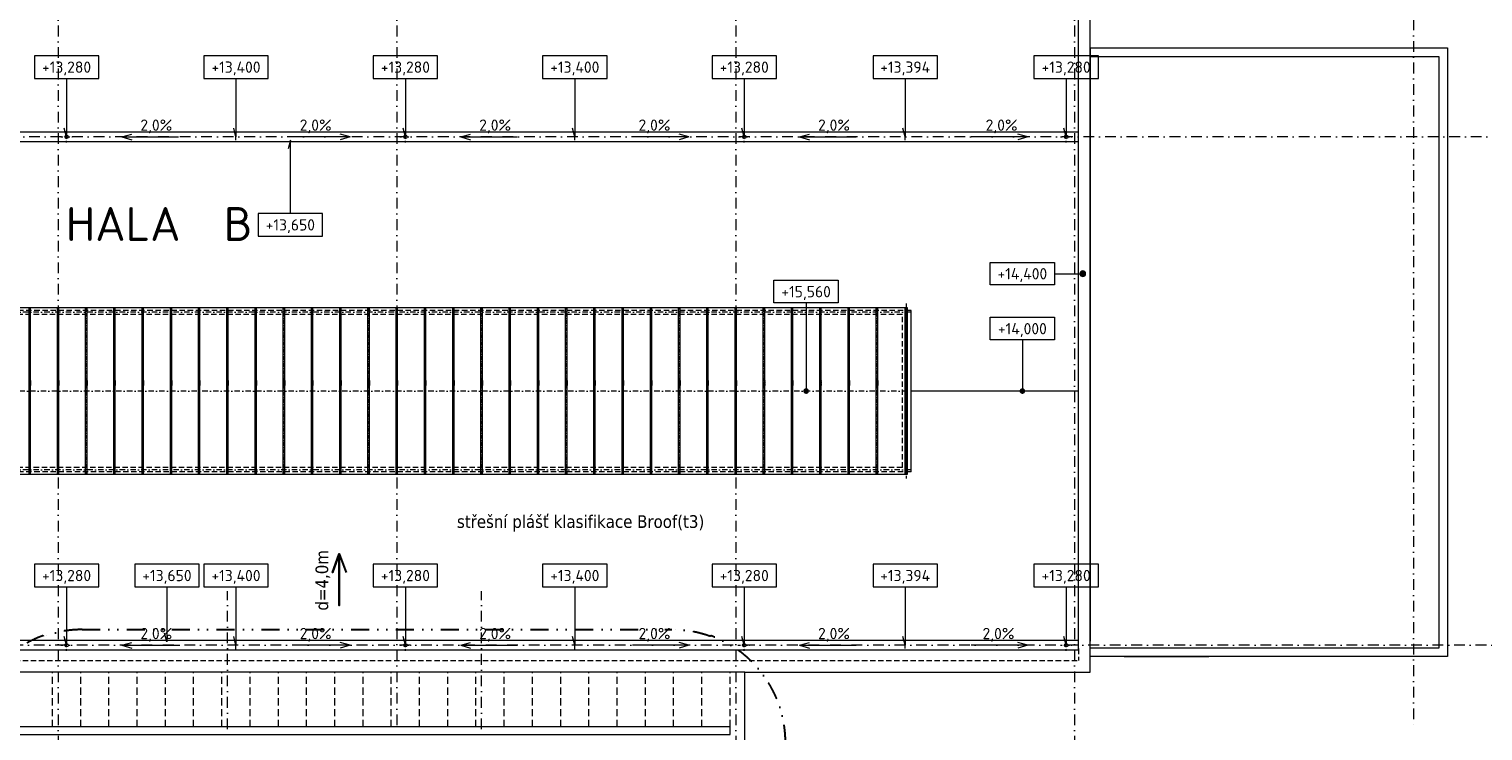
# Model space of a CAD drawing. Header units: millimetres. Extents: x -725694 to 4766210, y -2984614 to 2187451.
# Tile 256 of 256: x 113522 to 165010, y 174268 to 199115. Entities that reach past the tile are written whole.
import ezdxf
from ezdxf.enums import TextEntityAlignment as Align

# ---------------------------------------------------------------- set-up
doc = ezdxf.new("R2010")
doc.units = ezdxf.units.MM
for name, pattern in [('CENTERX2', [101.6, 63.5, -12.7, 12.7, -12.7]), ('DASHDOT', [25.4, 12.7, -6.35, 0, -6.35]), ('DIVIDE', [31.75, 12.7, -6.35, 0, -6.35, 0, -6.35]), ('ČÁRKOVANÁ', [19.05, 12.7, -6.35])]:
    doc.linetypes.add(name, pattern=pattern)
for name, color, linetype, lineweight in [('A99_N_kce-pohl', 7, 'Continuous', 9), ('A99_N_koty-vysk', 7, 'Continuous', 9), ('A99_N_txt-popis-200', 7, 'Continuous', 5), ('A99_S_kce-pohl', 7, 'Continuous', 5), ('A99_S_kce-rez-sil', 7, 'Continuous', 15), ('A99_S_kce-rez-ten', 7, 'Continuous', 9), ('A99_S_osy', 7, 'CENTERX2', 5), ('PBS - odstupy', 1, 'DIVIDE', 30)]:
    doc.layers.add(name, color=color, linetype=linetype, lineweight=lineweight)
doc.styles.add('A99_kota', font='isocpeur.ttf', dxfattribs={"height": 2})
doc.styles.add('ad_popis 100', font='isocpeur.ttf', dxfattribs={"height": 200})
doc.styles.add('PBS', font='tahoma.ttf')

# ---------------------------------------------------------------- blocks, each defined once
blk = doc.blocks.new('*U140')
at = {"color": 0, "linetype": 'ByBlock'}
blk.add_line((0, -2), (-5, -2), dxfattribs=at)
blk.add_lwpolyline([(0, -4), (11.4, -4), (11.4, 0), (0, 0)], close=True, dxfattribs=at)
at = {"color": 0, "linetype": 'ByBlock', "ltscale": 200, "const_width": 0.5}
blk.add_lwpolyline([(-5.25, -2, -1), (-4.75, -2, -1)], format="xyb", close=True, dxfattribs=at)
at = {"color": 0, "linetype": 'ByBlock'}
blk.add_circle((-5, -2), 0.5, dxfattribs=at)
at = {"color": 0, "linetype": 'ByBlock', "style": 'A99_kota'}
for tag, p in [('VYSKA', (5.7, -2.24)), ('VYSKA_POPIS1', (5.7, -6.04)), ('VYSKA_POPIS2', (5.9, -9.54)), ('VYSKA_POPIS3', (5.9, -13.04))]:
    blk.add_attdef(tag, text='', height=2, dxfattribs=at).set_placement(p, align=Align.MIDDLE)
blk = doc.blocks.new('*U141')
at = {"color": 0, "linetype": 'ByBlock'}
blk.add_line((5.7, -4), (5.7, -13.05), dxfattribs=at)
blk.add_lwpolyline([(0, -4), (11.4, -4), (11.4, 0), (0, 0)], close=True, dxfattribs=at)
at = {"color": 0, "linetype": 'ByBlock', "ltscale": 200, "const_width": 0.5}
blk.add_lwpolyline([(5.7, -13.3, -1), (5.7, -12.8, -1)], format="xyb", close=True, dxfattribs=at)
at = {"color": 0, "linetype": 'ByBlock', "style": 'A99_kota'}
for tag, p in [('VYSKA', (5.7, -2.24)), ('VYSKA_POPIS1', (5.7, -6.04)), ('VYSKA_POPIS2', (5.9, -9.54)), ('VYSKA_POPIS3', (5.9, -13.04))]:
    blk.add_attdef(tag, text='', height=2, dxfattribs=at).set_placement(p, align=Align.MIDDLE)
blk = doc.blocks.new('*U142')
at = {"color": 0, "linetype": 'ByBlock'}
blk.add_line((5.7, -4), (5.7, -19.6), dxfattribs=at)
blk.add_lwpolyline([(0, -4), (11.4, -4), (11.4, 0), (0, 0)], close=True, dxfattribs=at)
at = {"color": 0, "linetype": 'ByBlock', "ltscale": 200, "const_width": 0.5}
blk.add_lwpolyline([(5.7, -19.85, -1), (5.7, -19.35, -1)], format="xyb", close=True, dxfattribs=at)
at = {"color": 0, "linetype": 'ByBlock', "style": 'A99_kota'}
for tag, p in [('VYSKA', (5.7, -2.24)), ('VYSKA_POPIS1', (5.7, -6.04)), ('VYSKA_POPIS2', (5.9, -9.54)), ('VYSKA_POPIS3', (5.9, -13.04))]:
    blk.add_attdef(tag, text='', height=2, dxfattribs=at).set_placement(p, align=Align.MIDDLE)
blk = doc.blocks.new('*U156')
at = {"color": 0, "linetype": 'ByBlock'}
for p, q in [((5.7, -4), (5.7, -14.35)), ((5.7, -14.35), (5.29, -12.8))]:
    blk.add_line(p, q, dxfattribs=at)
blk.add_lwpolyline([(0, -4), (11.4, -4), (11.4, 0), (0, 0)], close=True, dxfattribs=at)
at = {"color": 0, "linetype": 'ByBlock', "style": 'A99_kota'}
for tag, p in [('VYSKA', (5.7, -2.24)), ('VYSKA_POPIS1', (5.7, -6.04)), ('VYSKA_POPIS2', (5.9, -9.54)), ('VYSKA_POPIS3', (5.9, -13.04))]:
    blk.add_attdef(tag, text='', height=2, dxfattribs=at).set_placement(p, align=Align.MIDDLE)
blk = doc.blocks.new('*U158')
at = {"color": 0, "linetype": 'ByBlock'}
for p, q in [((5.7, 12.98), (5.29, 11.43)), ((5.7, 0), (5.7, 12.98))]:
    blk.add_line(p, q, dxfattribs=at)
blk.add_lwpolyline([(0, -4), (11.4, -4), (11.4, 0), (0, 0)], close=True, dxfattribs=at)
at = {"color": 0, "linetype": 'ByBlock', "style": 'A99_kota'}
for tag, p in [('VYSKA', (5.7, -2.24)), ('VYSKA_POPIS1', (5.7, -6.04)), ('VYSKA_POPIS2', (5.9, -9.54)), ('VYSKA_POPIS3', (5.9, -13.04))]:
    blk.add_attdef(tag, text='', height=2, dxfattribs=at).set_placement(p, align=Align.MIDDLE)
blk = doc.blocks.new('*U159')
at = {"color": 0, "linetype": 'ByBlock'}
for p, q in [((5.7, -4), (5.7, -13.75)), ((5.7, -13.75), (5.29, -12.2))]:
    blk.add_line(p, q, dxfattribs=at)
blk.add_lwpolyline([(0, -4), (11.4, -4), (11.4, 0), (0, 0)], close=True, dxfattribs=at)
at = {"color": 0, "linetype": 'ByBlock', "style": 'A99_kota'}
for tag, p in [('VYSKA', (5.7, -2.24)), ('VYSKA_POPIS1', (5.7, -6.04)), ('VYSKA_POPIS2', (5.9, -9.54)), ('VYSKA_POPIS3', (5.9, -13.04))]:
    blk.add_attdef(tag, text='', height=2, dxfattribs=at).set_placement(p, align=Align.MIDDLE)

msp = doc.modelspace()

# ---------------------------------------------------------------- linework, layer by layer
at = {"layer": 'A99_N_kce-pohl', "color": 7, "linetype": 'Continuous', "lineweight": 9}
for p, q in [((113525, 183345), (113525, 189255)), ((113575, 183345), (113575, 189255)), ((114525, 183345), (114525, 189255)), ((114575, 183345), (114575, 189255)), ((115525, 183345), (115525, 189255)), ((115575, 183345), (115575, 189255)), ((116525, 183345), (116525, 189255)), ((116575, 183345), (116575, 189255)), ((117525, 183345), (117525, 189255)), ((117575, 183345), (117575, 189255)), ((118525, 183345), (118525, 189255)), ((118575, 183345), (118575, 189255)), ((119525, 183345), (119525, 189255)), ((119575, 183345), (119575, 189255)), ((120525, 183345), (120525, 189255)), ((120575, 183345), (120575, 189255)), ((121525, 183345), (121525, 189255)), ((121575, 183345), (121575, 189255)), ((122525, 183345), (122525, 189255)), ((122575, 183345), (122575, 189255)), ((123525, 183345), (123525, 189255)), ((123575, 183345), (123575, 189255)), ((124525, 183345), (124525, 189255)), ((124575, 183345), (124575, 189255)), ((125525, 183345), (125525, 189255)), ((125575, 183345), (125575, 189255)), ((126525, 183345), (126525, 189255)), ((126575, 183345), (126575, 189255)), ((127525, 183345), (127525, 189255)), ((127575, 183345), (127575, 189255)), ((128525, 183345), (128525, 189255)), ((128575, 183345), (128575, 189255)), ((129525, 183345), (129525, 189255)), ((129575, 183345), (129575, 189255)), ((130525, 183345), (130525, 189255)), ((130575, 183345), (130575, 189255)), ((131525, 183345), (131525, 189255)), ((131575, 183345), (131575, 189255)), ((132525, 183345), (132525, 189255)), ((132575, 183345), (132575, 189255)), ((133525, 183345), (133525, 189255)), ((133575, 183345), (133575, 189255)), ((134525, 183345), (134525, 189255)), ((134575, 183345), (134575, 189255)), ((135525, 183345), (135525, 189255)), ((135575, 183345), (135575, 189255)), ((136525, 183345), (136525, 189255)), ((136575, 183345), (136575, 189255)), ((137525, 183345), (137525, 189255)), ((137575, 183345), (137575, 189255)), ((138525, 183345), (138525, 189255)), ((138575, 183345), (138575, 189255)), ((139525, 183345), (139525, 189255)), ((139575, 183345), (139575, 189255)), ((140525, 183345), (140525, 189255)), ((140575, 183345), (140575, 189255)), ((141525, 183345), (141525, 189255)), ((141575, 183345), (141575, 189255)), ((142525, 183345), (142525, 189255)), ((142575, 183345), (142575, 189255)), ((143525, 183345), (143525, 189255)), ((143575, 183345), (143575, 189255)), ((144545, 183345), (144545, 189255))]:
    msp.add_line(p, q, dxfattribs=at)
at = {"layer": 'A99_N_kce-pohl', "color": 7, "linetype": 'ČÁRKOVANÁ', "lineweight": 9, "ltscale": 15}
msp.add_line((5860, 176760), (150690, 176760), dxfattribs=at)
at = {"layer": 'A99_N_kce-pohl', "color": 7, "linetype": 'Continuous', "lineweight": 9, "ltscale": 25}
msp.add_line((138875.5, 176350), (151100, 176350), dxfattribs=at)
at = {"layer": 'A99_N_kce-pohl', "color": 7, "linetype": 'Continuous', "lineweight": 9}
for points in [[(151100, 176350), (151100, 214430)], [(150690, 177180), (150690, 214020)], [(144595, 183345), (144595, 189255)], [(144760, 183445), (144760, 189155)], [(113525, 186675), (113525, 186495)], [(113575, 186675), (113575, 186495)], [(114525, 186675), (114525, 186495)], [(114575, 186675), (114575, 186495)], [(115525, 186675), (115525, 186495)], [(115575, 186675), (115575, 186495)], [(116525, 186675), (116525, 186495)], [(116575, 186675), (116575, 186495)], [(117525, 186675), (117525, 186495)], [(117575, 186675), (117575, 186495)], [(118525, 186675), (118525, 186495)], [(118575, 186675), (118575, 186495)], [(119525, 186675), (119525, 186495)], [(119575, 186675), (119575, 186495)], [(120525, 186675), (120525, 186495)], [(120575, 186675), (120575, 186495)], [(121525, 186675), (121525, 186495)], [(121575, 186675), (121575, 186495)], [(122525, 186675), (122525, 186495)], [(122575, 186675), (122575, 186495)], [(123525, 186675), (123525, 186495)], [(123575, 186675), (123575, 186495)], [(124525, 186675), (124525, 186495)], [(124575, 186675), (124575, 186495)], [(125525, 186675), (125525, 186495)], [(125575, 186675), (125575, 186495)], [(126525, 186675), (126525, 186495)], [(126575, 186675), (126575, 186495)], [(127525, 186675), (127525, 186495)], [(127575, 186675), (127575, 186495)], [(128525, 186675), (128525, 186495)], [(128575, 186675), (128575, 186495)], [(129525, 186675), (129525, 186495)], [(129575, 186675), (129575, 186495)], [(130525, 186675), (130525, 186495)], [(130575, 186675), (130575, 186495)], [(131525, 186675), (131525, 186495)], [(131575, 186675), (131575, 186495)], [(132525, 186675), (132525, 186495)], [(132575, 186675), (132575, 186495)], [(133525, 186675), (133525, 186495)], [(133575, 186675), (133575, 186495)], [(134525, 186675), (134525, 186495)], [(134575, 186675), (134575, 186495)], [(135525, 186675), (135525, 186495)], [(135575, 186675), (135575, 186495)], [(136525, 186675), (136525, 186495)], [(136575, 186675), (136575, 186495)], [(137525, 186675), (137525, 186495)], [(137575, 186675), (137575, 186495)], [(138525, 186670), (138525, 186490)], [(138575, 186670), (138575, 186490)], [(140525, 186675), (140525, 186495)], [(140575, 186675), (140575, 186495)], [(142525, 186675), (142525, 186495)], [(142575, 186675), (142575, 186495)], [(143525, 186675), (143525, 186495)], [(143575, 186675), (143575, 186495)], [(150690, 186300), (144760, 186300)]]:
    msp.add_lwpolyline(points, dxfattribs=at)
at = {"layer": 'A99_N_kce-pohl', "color": 7, "linetype": 'Continuous', "ltscale": 25}
for points in [[(150690, 195135), (150690, 195465), (6000, 195465), (6000, 195135)], [(150690, 177135), (150690, 177465), (6000, 177465), (6000, 177135)]]:
    msp.add_lwpolyline(points, close=True, dxfattribs=at)
at = {"layer": 'A99_N_kce-pohl', "color": 7, "linetype": 'DASHDOT', "lineweight": 5, "ltscale": 5}
for points in [[(114650, 195300), (115050, 195300)], [(114850, 195100), (114850, 195500)], [(126650, 195300), (127050, 195300)], [(126850, 195100), (126850, 195500)], [(138650, 195300), (139050, 195300)], [(138850, 195100), (138850, 195500)], [(150050, 195300), (150450, 195300)], [(150250, 195100), (150250, 195500)], [(114650, 177300), (115050, 177300)], [(114850, 177100), (114850, 177500)], [(126650, 177300), (127050, 177300)], [(126850, 177100), (126850, 177500)], [(138650, 177300), (139050, 177300)], [(138850, 177100), (138850, 177500)], [(150050, 177300), (150450, 177300)], [(150250, 177100), (150250, 177500)]]:
    msp.add_lwpolyline(points, dxfattribs=at)
at = {"layer": 'A99_N_kce-pohl', "color": 7, "linetype": 'Continuous', "lineweight": 5}
for points in [[(120850, 195180), (120850, 195420)], [(132850, 195180), (132850, 195420)]]:
    msp.add_lwpolyline(points, dxfattribs=at)
at = {"layer": 'A99_N_kce-pohl', "color": 7, "linetype": 'Continuous', "ltscale": 25}
for points in [[(144550, 195180), (144550, 195420)], [(120850, 177135), (120850, 177465)], [(132850, 177135), (132850, 177465)], [(144550, 177180), (144550, 177420)], [(7180, 174440), (-650, 174440), (-650, 148960), (138875, 148960), (138875, 176350)]]:
    msp.add_lwpolyline(points, dxfattribs=at)
at = {"layer": 'A99_N_kce-pohl', "color": 7, "linetype": 'ČÁRKOVANÁ', "lineweight": 9, "ltscale": 15}
for points in [[(144760, 189155), (11790, 189155)], [(144450, 189005.3), (12100, 189005.3)], [(144450, 183594.7), (144450, 189005.3)], [(144450, 183594.7), (144450, 189005.3)], [(144760, 183445), (11790, 183445)], [(144450, 183594.7), (12100, 183594.7)], [(150690, 177180), (150690, 176760)]]:
    msp.add_lwpolyline(points, dxfattribs=at)
at = {"layer": 'A99_N_kce-pohl', "color": 7, "linetype": 'Continuous', "lineweight": 9}
msp.add_lwpolyline([(11930, 189255), (144620, 189255), (144620, 183345), (11930, 183345)], close=True, dxfattribs=at)
at = {"layer": 'A99_N_kce-pohl', "color": 7, "linetype": 'ČÁRKOVANÁ', "lineweight": 9, "ltscale": 3}
for points in [[(139525, 186675), (139525, 186495)], [(139575, 186675), (139575, 186495)], [(141525, 186675), (141525, 186495)], [(141575, 186675), (141575, 186495)]]:
    msp.add_lwpolyline(points, dxfattribs=at)
at = {"layer": 'A99_N_kce-pohl', "color": 7, "linetype": 'Continuous', "lineweight": 9, "ltscale": 15}
msp.add_lwpolyline([(138875.5, 176350), (7180, 176350)], dxfattribs=at)
at = {"layer": 'A99_N_kce-pohl', "color": 7, "linetype": 'ČÁRKOVANÁ', "lineweight": 5, "ltscale": 20}
for points in [[(114350, 174405), (114350, 176350)], [(115350, 174405), (115350, 176350)], [(116350, 174405), (116350, 176350)], [(117350, 174405), (117350, 176350)], [(118350, 174405), (118350, 176350)], [(119350, 174405), (119350, 176350)], [(120350, 174405), (120350, 176350)], [(121350, 174405), (121350, 176350)], [(122350, 174405), (122350, 176350)], [(123350, 174405), (123350, 176350)], [(124350, 174405), (124350, 176350)], [(125350, 174405), (125350, 176350)], [(126350, 174405), (126350, 176350)], [(127350, 174405), (127350, 176350)], [(128350, 174405), (128350, 176350)], [(129350, 174405), (129350, 176350)], [(130350, 174405), (130350, 176350)], [(131350, 174405), (131350, 176350)], [(132350, 174405), (132350, 176350)], [(133350, 174405), (133350, 176350)], [(134350, 174405), (134350, 176350)], [(135350, 174405), (135350, 176350)], [(136350, 174405), (136350, 176350)], [(137350, 174405), (137350, 176350)], [(138350, 174405), (138350, 176350)]]:
    msp.add_lwpolyline(points, dxfattribs=at)
at = {"layer": 'A99_N_kce-pohl', "color": 7, "linetype": 'Continuous', "lineweight": 9, "ltscale": 25}
msp.add_lwpolyline([(138352.5, 174145), (138352.5, 174410), (7350, 174410), (7350, 174145)], close=True, dxfattribs=at)
at = {"layer": 'A99_N_kce-pohl', "color": 7, "linetype": 'Continuous'}
for centre in [(114850, 195300), (126850, 195300), (138850, 195300), (150250, 195300), (114850, 177300), (126850, 177300), (138850, 177300), (150250, 177300)]:
    msp.add_circle(centre, 60, dxfattribs=at)
at = {"layer": 'A99_N_koty-vysk', "color": 7}
for points in [[(116810, 195300), (117160, 195400)], [(116810, 195300), (118810, 195300)], [(116810, 195300), (117160, 195200)], [(124890, 195300), (122890, 195300)], [(124890, 195300), (124540, 195400)], [(124890, 195300), (124540, 195200)], [(128810, 195300), (129160, 195400)], [(128810, 195300), (130810, 195300)], [(128810, 195300), (129160, 195200)], [(136890, 195300), (134890, 195300)], [(136890, 195300), (136540, 195400)], [(136890, 195300), (136540, 195200)], [(140810, 195300), (141160, 195400)], [(140810, 195300), (142810, 195300)], [(140810, 195300), (141160, 195200)], [(148890, 195300), (146890, 195300)], [(148890, 195300), (148540, 195400)], [(148890, 195300), (148540, 195200)], [(116810, 177300), (117160, 177400)], [(116810, 177300), (118810, 177300)], [(116810, 177300), (117160, 177200)], [(124890, 177300), (122890, 177300)], [(124890, 177300), (124540, 177400)], [(124890, 177300), (124540, 177200)], [(128810, 177300), (129160, 177400)], [(128810, 177300), (130810, 177300)], [(128810, 177300), (129160, 177200)], [(136890, 177300), (134890, 177300)], [(136890, 177300), (136540, 177400)], [(136890, 177300), (136540, 177200)], [(140810, 177300), (141160, 177400)], [(140810, 177300), (142810, 177300)], [(140810, 177300), (141160, 177200)], [(148890, 177300), (146890, 177300)], [(148890, 177300), (148540, 177400)], [(148890, 177300), (148540, 177200)]]:
    msp.add_lwpolyline(points, dxfattribs=at)
at = {"layer": 'A99_S_kce-pohl', "color": 7, "linetype": 'Continuous', "ltscale": 25}
msp.add_line((151100, 198450), (151100, 177450), dxfattribs=at)
for points in [[(151100, 198450), (163750, 198450), (163750, 176900), (151100, 176900)], [(151100, 198150), (163450, 198150), (163450, 177200), (151100, 177200)]]:
    msp.add_lwpolyline(points, dxfattribs=at)
at = {"layer": 'A99_S_kce-rez-sil', "color": 7}
msp.add_line((151100, 183150), (151100, 177450), dxfattribs=at)
at = {"layer": 'A99_S_kce-rez-ten', "color": 7}
msp.add_lwpolyline([(152300, 176900), (155300, 176900)], dxfattribs=at)
at = {"layer": 'A99_S_osy', "color": 7, "linetype": 'DASHDOT', "lineweight": 5, "ltscale": 10}
for p, q in [((113550, 183345), (113550, 189255)), ((115550, 183345), (115550, 189255)), ((116550, 183345), (116550, 189255)), ((117550, 183345), (117550, 189255)), ((118550, 183345), (118550, 189255)), ((119550, 183345), (119550, 189255)), ((120550, 189255), (120550, 183345)), ((121550, 183345), (121550, 189255)), ((122550, 183345), (122550, 189255)), ((123550, 183345), (123550, 189255)), ((124550, 183345), (124550, 189255)), ((125550, 183345), (125550, 189255)), ((127550, 183345), (127550, 189255)), ((128550, 183345), (128550, 189255)), ((129550, 183345), (129550, 189255)), ((130550, 183345), (130550, 189255)), ((131550, 183345), (131550, 189255)), ((132550, 183345), (132550, 189255)), ((133550, 183345), (133550, 189255)), ((134550, 183345), (134550, 189255)), ((135550, 183345), (135550, 189255)), ((136550, 183345), (136550, 189255)), ((137550, 183345), (137550, 189255)), ((139550, 183345), (139550, 189255)), ((140550, 183345), (140550, 189255)), ((141550, 183345), (141550, 189255)), ((142550, 183345), (142550, 189255)), ((143550, 183345), (143550, 189255)), ((144590, 189400), (144590, 183200))]:
    msp.add_line(p, q, dxfattribs=at)
at = {"layer": 'A99_S_osy', "color": 7, "linetype": 'DASHDOT', "lineweight": 5, "ltscale": 30}
for points in [[(114550, 250300), (114550, 146890)], [(126550, 250300), (126550, 174390)], [(138550, 250300), (138550, 146890)], [(150550, 250300), (150550, 146890)], [(162550, 234510), (162550, 174390)], [(176395, 195300), (4375, 195300)], [(120550, 146890), (120550, 179215)], [(129550, 146890), (129550, 179215)], [(177325, 177300), (4375, 177300)]]:
    msp.add_lwpolyline(points, dxfattribs=at)
at = {"layer": 'A99_S_osy', "color": 7, "linetype": 'DASHDOT', "lineweight": 5, "ltscale": 15}
for points in [[(144740, 189095), (11865, 189095)], [(144620, 186300), (11930, 186300)], [(144740, 183505), (11865, 183505)]]:
    msp.add_lwpolyline(points, dxfattribs=at)
at = {"layer": 'PBS - odstupy', "linetype": 'ByBlock', "ltscale": 0.5, "flags": 128}
msp.add_lwpolyline([(124507.5, 180531.5), (124507.5, 178707.5), (124507.5, 180531.5), (124268.1, 179873.7), (124507.5, 180531.5), (124746.9, 179873.7)], dxfattribs=at)
at = {"layer": 'PBS - odstupy', "lineweight": 30, "ltscale": 50}
for points in [[(114031.9, 177613.8), (114021.7, 177642)], [(115400, 177855), (136280, 177855)], [(137648.1, 177613.8), (137658.3, 177642)]]:
    msp.add_lwpolyline(points, dxfattribs=at)
for centre, radius, start, end in [((115400, 173855), 4030, 110, 180), ((115400, 173855), 4000, 90, 110), ((136280, 173855), 4000, 70, 90), ((136280, 173855), 4030, 0, 70)]:
    msp.add_arc(centre, radius, start, end, dxfattribs=at)

# ---------------------------------------------------------------- block references
at = {"layer": 'A99_N_koty-vysk', "color": 7, "xscale": 200, "yscale": 200, "zscale": 200}
for name, p, values in [('*U156', (113710, 198170), {'VYSKA': '+13,280'}), ('*U156', (119710, 198170), {'VYSKA': '+13,400'}), ('*U156', (125710, 198170), {'VYSKA': '+13,280'}), ('*U156', (131710, 198170), {'VYSKA': '+13,400'}), ('*U156', (137710, 198170), {'VYSKA': '+13,280'}), ('*U156', (143410, 198170), {'VYSKA': '+13,394'}), ('*U156', (149110, 198170), {'VYSKA': '+13,280'}), ('*U158', (121635, 192585), {'VYSKA': '+13,650'}), ('*U156', (113710, 180170), {'VYSKA': '+13,280'}), ('*U159', (117265, 180170), {'VYSKA': '+13,650'}), ('*U156', (119710, 180170), {'VYSKA': '+13,400'}), ('*U156', (125710, 180170), {'VYSKA': '+13,280'}), ('*U156', (131710, 180170), {'VYSKA': '+13,400'}), ('*U156', (137710, 180170), {'VYSKA': '+13,280'}), ('*U156', (143410, 180170), {'VYSKA': '+13,394'}), ('*U156', (149110, 180170), {'VYSKA': '+13,280'})]:
    msp.add_blockref(name, p, dxfattribs=at).add_auto_attribs(values)
at = {"layer": 'A99_N_koty-vysk', "color": 7}
ref = msp.add_blockref('*U140', (149840, 190855), dxfattribs=dict(at, xscale=-200, yscale=200, zscale=200))
ref.add_attrib('VYSKA', '+14,400', dxfattribs={"layer": '0', "color": 0, "linetype": 'ByBlock', "height": 400, "style": 'A99_kota'}).set_placement((148700, 190406.8), align=Align.MIDDLE)
ref = msp.add_blockref('*U142', (142180.7, 190220), dxfattribs=dict(at, xscale=-200, yscale=200, zscale=200))
ref.add_attrib('VYSKA', '+15,560', dxfattribs={"layer": '0', "color": 0, "linetype": 'ByBlock', "height": 400, "style": 'A99_kota'}).set_placement((141040.7, 189771.8), align=Align.MIDDLE)
ref = msp.add_blockref('*U141', (149840, 188910), dxfattribs=dict(at, xscale=-200, yscale=200, zscale=200))
ref.add_attrib('VYSKA', '+14,000', dxfattribs={"layer": '0', "color": 0, "linetype": 'ByBlock', "height": 400, "style": 'A99_kota'}).set_placement((148700, 188461.8), align=Align.MIDDLE)

# ---------------------------------------------------------------- texts
at = {"layer": 'A99_N_koty-vysk', "color": 7, "char_height": 400, "style": 'ad_popis 100'}
for insert, attachment_point in [((117463, 195915), 1), ((124237, 195915), 3), ((129463, 195915), 1), ((136237, 195915), 3), ((141463, 195915), 1), ((148530, 195915), 3), ((117463, 177915), 1), ((124237, 177915), 3), ((129463, 177915), 1), ((136237, 177915), 3), ((141463, 177915), 1), ((148420, 177915), 3)]:
    msp.add_mtext_dynamic_manual_height_columns('2,0%', width=673.852, gutter_width=2000, heights=[0], dxfattribs=dict(at, insert=insert, attachment_point=attachment_point))
at = {"layer": 'A99_N_txt-popis-200', "color": 7, "lineweight": 9, "ltscale": 5, "style": 'ad_popis 100'}
msp.add_text('HALA  B', height=1200, dxfattribs=at).set_placement((114825, 191615))
at = {"layer": 'PBS - odstupy', "ltscale": 0.5, "insert": (137435.8, 181615.7), "char_height": 450, "attachment_point": 6, "style": 'PBS'}
msp.add_mtext('střešní plášť klasifikace Broof(t3)', dxfattribs=at)
at = {"layer": 'PBS - odstupy', "ltscale": 0.5, "insert": (123926.8, 180669.5), "char_height": 450, "attachment_point": 6, "rotation": 90, "style": 'PBS'}
msp.add_mtext('d=4,0m ', dxfattribs=at)

doc.saveas('drawing.dxf')
